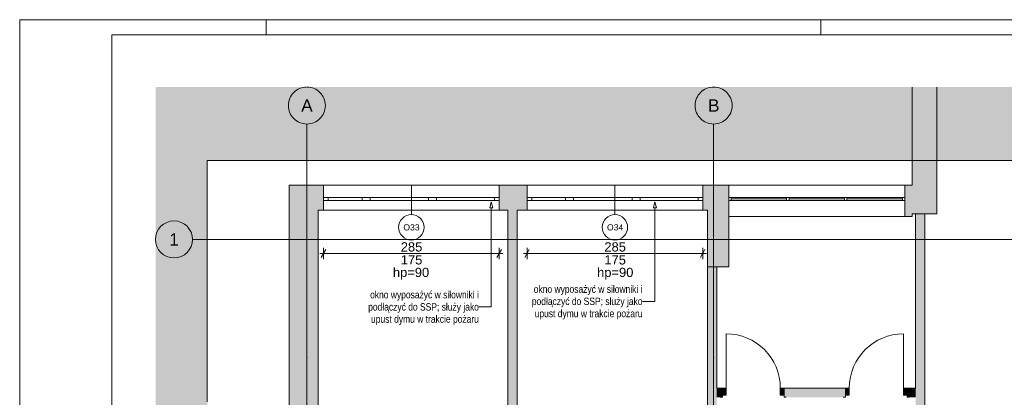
# Paper-space layout 'A-37 RZUT - PIĘTRO 7' of a CAD drawing. Header units: millimetres. Extents: x 0 to 800, y 0 to 500.
# Tile 5 of 14: x 0 to 319, y 378 to 500. Entities that reach past the tile are written whole.
import ezdxf
from ezdxf.xclip import XClip

# ---------------------------------------------------------------- set-up
doc = ezdxf.new("R2010")
doc.units = ezdxf.units.MM
doc.header["$MEASUREMENT"] = 0
doc.header["$XCLIPFRAME"] = 0
doc.linetypes.add('DASHDOTX2', pattern=[1000, 500, -250, 0, -250])
doc.linetypes.add('PRZERYWANA_DU_A', pattern=[550, 350, -200])
for name, color, linetype, lineweight in [('0_Nr_pióra__2', 8, 'Continuous', 13), ('A_Arkusz_Nr_pióra__1', 7, 'Continuous', 20), ('A_wymiary_Nr_pióra__1', 7, 'Continuous', 20), ('A_wymiary_Nr_pióra__2', 8, 'Continuous', 13), ('A_ściany_Nr_pióra__1', 7, 'Continuous', 20), ('Drzwi Archicad_Nr_pióra__1', 7, 'Continuous', 20), ('Okna Archicada_Nr_pióra__3', 252, 'Continuous', 13), ('Znaczniki okien Archicada_Nr_pióra__3', 252, 'Continuous', 13)]:
    doc.layers.add(name, color=color, linetype=linetype, lineweight=lineweight)
for name, color, linetype, lineweight, true_color in [('A_Arkusz_Nr_pióra__237', 7, 'Continuous', 5, 0x343434), ('A_opis_Nr_pióra__255', 7, 'Continuous', 15, 0x242424), ('A_opis_Nr_pióra__8', 7, 'Continuous', 13, 0x4c4c4c), ('A_osie_Nr_pióra__16', 7, 'Continuous', 5, 0x0f0f0f), ('A_osie_Nr_pióra__76', 7, 'Continuous', 5, 0x2d2d2d), ('A_ściany_Nr_pióra__19', 7, 'Continuous', 5, 0x191919), ('Okna Archicada_Nr_pióra__19', 7, 'Continuous', 5, 0x191919)]:
    doc.layers.add(name, color=color, linetype=linetype, lineweight=lineweight, true_color=true_color)
for name, color, linetype in [('A_podrys', 7, 'Continuous'), ('A_ściany', 7, 'Continuous'), ('Drzwi Archicad', 7, 'Continuous')]:
    doc.layers.add(name, color=color, linetype=linetype)
doc.styles.add('STYL_AUTOMATYCZNY_1', font='arial.ttf')
doc.styles.add('STYL_AUTOMATYCZNY_2', font='ARIALN.TTF')
doc.styles.add('STYL_AUTOMATYCZNY_5', font='arial.ttf')

# ---------------------------------------------------------------- blocks, each defined once
blk = doc.blocks.new('Rysunek_1_1', base_point=(-3193.41, -631.4))
at = {"linetype": 'Continuous', "lineweight": 0, "true_color": 0x484848}
blk.add_hatch(color=251, dxfattribs=at).paths.add_polyline_path([(44.07, 126.75), (60.84, 126.75), (60.84, 454.37), (374.97, 454.37), (374.97, 316.75), (544.97, 316.75), (544.97, 478.17), (44.07, 478.17)])
at = {"layer": 'A_ściany', "linetype": 'Continuous', "lineweight": 0, "true_color": 0x000000}
for points in [[(297.56, 478.17), (289.56, 478.17), (289.56, 437.09), (297.56, 437.09)], [(87.44, 446.37), (87.44, 306.41), (96.84, 306.41), (96.84, 438.27)], [(87.44, 446.37), (96.84, 438.27), (98.59, 438.27), (98.59, 446.37)], [(155.59, 446.37), (155.59, 438.27), (164.65, 438.27), (164.65, 446.37)], [(223.17, 446.37), (221.65, 446.37), (221.65, 438.27), (223.17, 438.27)], [(223.17, 446.37), (223.17, 436.13), (230.09, 436.13), (230.09, 446.37)], [(287.21, 446.37), (287.21, 436.13), (289.56, 436.13), (289.56, 446.37)], [(158.38, 438.27), (158.38, 324.57), (161.38, 324.57), (161.38, 438.27)], [(230.09, 419.91), (230.09, 436.13), (223.17, 436.13), (223.17, 419.91)], [(290.69, 364.35), (293.69, 364.35), (293.69, 437.09), (290.69, 437.09)], [(223.17, 419.91), (223.17, 324.57), (226.17, 324.57), (226.17, 419.91)], [(226.17, 380.55), (226.17, 377.55), (228.01, 377.55), (228.01, 380.55)], [(248.01, 380.55), (248.01, 377.55), (267.99, 377.55), (267.99, 380.55)], [(290.69, 380.55), (287.99, 380.55), (287.99, 377.55), (290.69, 377.55)]]:
    blk.add_hatch(color=18, dxfattribs=at).paths.add_polyline_path(points)
at = {"layer": 'Drzwi Archicad', "linetype": 'Continuous', "lineweight": 0, "true_color": 0xfdfdfd}
for points in [[(228.01, 380.55), (228.01, 378.25), (229.21, 378.25), (229.21, 380.55)], [(248.01, 378.25), (248.01, 380.55), (246.81, 380.55), (246.81, 378.25)], [(267.99, 378.25), (269.19, 378.25), (269.19, 380.55), (267.99, 380.55)], [(287.99, 380.55), (286.79, 380.55), (286.79, 378.25), (287.99, 378.25)]]:
    blk.add_hatch(color=7, dxfattribs=at).paths.add_polyline_path(points)
at = {"layer": '0_Nr_pióra__2', "color": 8, "linetype": 'PRZERYWANA_DU_A', "lineweight": 13, "ltscale": 2, "flags": 128}
blk.add_lwpolyline([(544.97, 316.75), (374.97, 316.75), (374.97, 454.37), (60.84, 454.37), (60.84, 126.75)], dxfattribs=at)
at = {"layer": 'A_opis_Nr_pióra__255', "color": 250, "linetype": 'Continuous', "lineweight": 15, "ltscale": 2, "true_color": 0x242424}
for p, q in [((153.02, 440.89), (152.52, 439.03)), ((153.52, 439.03), (152.52, 439.03)), ((153.02, 440.89), (153.52, 439.03)), ((153.02, 439.03), (153.02, 406.85)), ((206.13, 440.89), (205.63, 439.03)), ((206.63, 439.03), (205.63, 439.03)), ((206.13, 440.89), (206.63, 439.03)), ((206.13, 439.03), (206.13, 408.64)), ((153.02, 406.85), (149, 406.85)), ((206.13, 408.64), (202.1, 408.64))]:
    blk.add_line(p, q, dxfattribs=at)
at = {"layer": 'A_osie_Nr_pióra__16', "color": 250, "linetype": 'DASHDOTX2', "lineweight": 5, "ltscale": 2, "true_color": 0x0f0f0f}
for p, q in [((93.18, 390.39), (93.18, 466.17)), ((225.18, 390.39), (225.18, 466.17)), ((96.57, 428.75), (56.07, 428.75)), ((544.97, 428.75), (96.57, 428.75)), ((96.57, 428.75), (96.57, 428.75)), ((93.18, 390.39), (93.18, 126.75)), ((225.18, 390.39), (225.18, 126.75))]:
    blk.add_line(p, q, dxfattribs=at)
for p in [(96.57, 428.75), (93.18, 390.39), (93.18, 390.39), (225.18, 390.39), (225.18, 390.39)]:
    blk.add_point(p, dxfattribs=at)
at = {"layer": 'A_osie_Nr_pióra__76', "color": 250, "linetype": 'Continuous', "lineweight": 5, "ltscale": 2, "true_color": 0x2d2d2d}
for centre in [(93.18, 472.17), (225.18, 472.17), (50.07, 428.75)]:
    blk.add_circle(centre, 6, dxfattribs=at)
at = {"layer": 'A_wymiary_Nr_pióra__1', "color": 7, "linetype": 'Continuous', "lineweight": 20, "ltscale": 2}
for p, q in [((99.31, 425.43), (97.87, 422.93)), ((154.87, 422.93), (156.31, 425.43)), ((165.37, 425.43), (163.93, 422.93)), ((220.93, 422.93), (222.37, 425.43))]:
    blk.add_line(p, q, dxfattribs=at)
at = {"layer": 'A_wymiary_Nr_pióra__2', "color": 8, "linetype": 'Continuous', "lineweight": 13, "ltscale": 2}
for p, q in [((98.59, 422.31), (98.59, 426.06)), ((155.59, 422.31), (155.59, 426.06)), ((164.65, 422.31), (164.65, 426.06)), ((221.65, 422.31), (221.65, 426.06)), ((97.37, 424.18), (98.59, 424.18)), ((98.59, 424.18), (155.59, 424.18)), ((155.59, 424.18), (156.81, 424.18)), ((163.43, 424.18), (164.65, 424.18)), ((164.65, 424.18), (221.65, 424.18)), ((221.65, 424.18), (222.87, 424.18))]:
    blk.add_line(p, q, dxfattribs=at)
at = {"layer": 'A_ściany_Nr_pióra__1', "color": 7, "linetype": 'Continuous', "lineweight": 20, "ltscale": 2}
for p, q in [((98.59, 446.37), (98.59, 442.37)), ((155.59, 446.37), (155.59, 442.37)), ((164.65, 446.37), (164.65, 442.37)), ((221.65, 446.37), (221.65, 442.37)), ((230.09, 436.13), (230.09, 446.37)), ((287.21, 436.13), (287.21, 446.37)), ((98.59, 442.37), (98.59, 441.37)), ((98.59, 441.37), (98.59, 438.27)), ((155.59, 442.37), (155.59, 441.37)), ((155.59, 441.37), (155.59, 438.27)), ((164.65, 442.37), (164.65, 441.37)), ((164.65, 441.37), (164.65, 438.27)), ((221.65, 442.37), (221.65, 441.37)), ((221.65, 441.37), (221.65, 438.27)), ((228.01, 380.55), (227.07, 380.55)), ((228.01, 380.55), (228.01, 378.25)), ((248.01, 380.55), (248.95, 380.55)), ((248.01, 380.55), (248.01, 378.25)), ((267.99, 380.55), (267.05, 380.55)), ((267.99, 380.55), (267.99, 378.25)), ((287.99, 380.55), (288.93, 380.55)), ((287.99, 380.55), (287.99, 378.25)), ((228.01, 377.55), (227.27, 377.55)), ((228.01, 378.25), (228.01, 377.55)), ((248.01, 378.25), (248.01, 377.55)), ((248.01, 377.55), (248.75, 377.55)), ((267.99, 377.55), (267.25, 377.55)), ((267.99, 378.25), (267.99, 377.55)), ((287.99, 378.25), (287.99, 377.55)), ((287.99, 377.55), (288.73, 377.55))]:
    blk.add_line(p, q, dxfattribs=at)
at = {"layer": 'A_ściany_Nr_pióra__1', "color": 7, "linetype": 'Continuous', "lineweight": 20, "ltscale": 2, "flags": 128}
for points in [[(289.56, 478.17), (289.56, 446.37)], [(297.56, 437.09), (297.56, 478.17)], [(87.44, 446.37), (87.44, 306.41)], [(98.59, 446.37), (87.44, 446.37)], [(164.65, 446.37), (155.59, 446.37)], [(223.17, 446.37), (221.65, 446.37)], [(230.09, 446.37), (223.17, 446.37)], [(289.56, 446.37), (287.21, 446.37)], [(96.84, 324.57), (96.84, 438.27)], [(96.84, 438.27), (98.59, 438.27)], [(155.59, 438.27), (158.38, 438.27)], [(158.38, 438.27), (158.38, 324.57)], [(161.38, 438.27), (164.65, 438.27)], [(161.38, 324.57), (161.38, 438.27)], [(221.65, 438.27), (223.17, 438.27)], [(223.17, 438.27), (223.17, 436.13)], [(223.17, 436.13), (223.17, 419.91)], [(230.09, 419.91), (230.09, 436.13)], [(287.21, 436.13), (289.56, 436.13)], [(289.56, 436.13), (289.56, 437.09)], [(289.56, 437.09), (297.56, 437.09)], [(293.69, 437.09), (290.69, 437.09)], [(290.69, 437.09), (290.69, 380.55)], [(293.69, 364.35), (293.69, 437.09)], [(223.17, 419.91), (230.09, 419.91)], [(223.17, 419.91), (223.17, 324.57)], [(226.17, 419.91), (223.17, 419.91)], [(226.17, 380.55), (226.17, 419.91)], [(228.01, 380.55), (226.17, 380.55)], [(267.99, 380.55), (248.01, 380.55)], [(290.69, 380.55), (287.99, 380.55)]]:
    blk.add_lwpolyline(points, dxfattribs=at)
at = {"layer": 'A_ściany_Nr_pióra__19', "color": 250, "linetype": 'Continuous', "lineweight": 5, "ltscale": 2, "true_color": 0x191919}
for p, q in [((287.21, 446.37), (230.09, 446.37)), ((230.09, 436.13), (287.21, 436.13))]:
    blk.add_line(p, q, dxfattribs=at)
at = {"layer": 'Drzwi Archicad_Nr_pióra__1', "color": 7, "linetype": 'Continuous', "lineweight": 20, "ltscale": 2}
for p, q in [((229.21, 380.55), (229.21, 398.15)), ((286.79, 380.55), (286.79, 398.15)), ((228.01, 380.55), (227.07, 380.55)), ((228.01, 380.55), (227.07, 380.55)), ((228.01, 380.55), (229.21, 380.55)), ((228.01, 378.25), (228.01, 380.55)), ((228.01, 380.55), (228.01, 378.25)), ((228.01, 380.55), (228.01, 378.25)), ((229.21, 380.55), (229.21, 378.25)), ((246.81, 378.25), (246.81, 380.55)), ((246.81, 380.55), (248.01, 380.55)), ((248.01, 380.55), (248.01, 378.25)), ((248.01, 380.55), (248.01, 378.25)), ((248.01, 380.55), (248.01, 378.25)), ((248.01, 380.55), (248.95, 380.55)), ((248.01, 380.55), (248.95, 380.55)), ((267.99, 380.55), (267.05, 380.55)), ((267.99, 380.55), (267.05, 380.55)), ((269.19, 380.55), (267.99, 380.55)), ((267.99, 380.55), (267.99, 378.25)), ((267.99, 380.55), (267.99, 378.25)), ((267.99, 380.55), (267.99, 378.25)), ((269.19, 378.25), (269.19, 380.55)), ((287.99, 380.55), (286.79, 380.55)), ((286.79, 380.55), (286.79, 378.25)), ((287.99, 378.25), (287.99, 380.55)), ((287.99, 380.55), (287.99, 378.25)), ((287.99, 380.55), (287.99, 378.25)), ((287.99, 380.55), (288.93, 380.55)), ((287.99, 380.55), (288.93, 380.55)), ((228.01, 377.55), (227.27, 377.55)), ((228.01, 377.55), (227.27, 377.55)), ((229.21, 378.25), (228.01, 378.25)), ((228.01, 378.25), (228.01, 377.55)), ((228.01, 378.25), (228.01, 377.55)), ((248.01, 378.25), (246.81, 378.25)), ((248.01, 378.25), (248.01, 377.55)), ((248.01, 378.25), (248.01, 377.55)), ((248.01, 377.55), (248.75, 377.55)), ((248.01, 377.55), (248.75, 377.55)), ((267.99, 377.55), (267.25, 377.55)), ((267.99, 377.55), (267.25, 377.55)), ((267.99, 378.25), (269.19, 378.25)), ((267.99, 378.25), (267.99, 377.55)), ((267.99, 378.25), (267.99, 377.55)), ((286.79, 378.25), (287.99, 378.25)), ((287.99, 378.25), (287.99, 377.55)), ((287.99, 378.25), (287.99, 377.55)), ((287.99, 377.55), (288.73, 377.55)), ((287.99, 377.55), (288.73, 377.55))]:
    blk.add_line(p, q, dxfattribs=at)
for centre, start, end in [((229.21, 380.55), 0, 90), ((286.79, 380.55), 90, 180)]:
    blk.add_arc(centre, 17.6, start, end, dxfattribs=at)
at = {"layer": 'Okna Archicada_Nr_pióra__19', "color": 250, "linetype": 'Continuous', "lineweight": 5, "ltscale": 2, "true_color": 0x191919}
for p, q in [((230.09, 441.37), (230.09, 442.37)), ((230.09, 442.37), (287.21, 442.37)), ((287.21, 441.37), (230.09, 441.37)), ((230.89, 442.37), (230.89, 441.37)), ((248.86, 441.87), (230.89, 441.87)), ((248.86, 442.37), (248.86, 441.37)), ((249.66, 442.37), (249.66, 441.37)), ((267.64, 441.87), (249.66, 441.87)), ((267.64, 442.37), (267.64, 441.37)), ((268.44, 442.37), (268.44, 441.37)), ((286.41, 441.87), (268.44, 441.87)), ((286.41, 442.37), (286.41, 441.37)), ((287.21, 442.37), (287.21, 441.37))]:
    blk.add_line(p, q, dxfattribs=at)
at = {"layer": 'Okna Archicada_Nr_pióra__3', "color": 252, "linetype": 'Continuous', "lineweight": 13, "ltscale": 2}
for p, q in [((98.59, 446.37), (155.59, 446.37)), ((98.59, 446.37), (98.59, 442.37)), ((155.59, 446.37), (155.59, 442.37)), ((164.65, 446.37), (221.65, 446.37)), ((164.65, 446.37), (164.65, 442.37)), ((221.65, 446.37), (221.65, 442.37)), ((98.59, 442.37), (100.09, 442.37)), ((98.59, 442.37), (98.59, 441.37)), ((98.59, 442.37), (98.59, 441.37)), ((100.09, 441.37), (98.59, 441.37)), ((98.59, 441.37), (98.59, 438.27)), ((100.09, 442.37), (100.09, 441.37)), ((100.09, 442.37), (111.09, 442.37)), ((111.09, 441.37), (100.09, 441.37)), ((111.09, 441.37), (111.09, 442.37)), ((111.09, 442.37), (112.39, 442.37)), ((112.39, 441.37), (111.09, 441.37)), ((112.39, 442.37), (113.69, 442.37)), ((113.69, 441.37), (112.39, 441.37)), ((113.69, 442.37), (113.69, 441.37)), ((113.69, 442.37), (132.69, 442.37)), ((132.69, 441.37), (113.69, 441.37)), ((132.69, 441.37), (132.69, 442.37)), ((132.69, 442.37), (133.99, 442.37)), ((133.99, 441.37), (132.69, 441.37)), ((133.99, 442.37), (135.29, 442.37)), ((135.29, 441.37), (133.99, 441.37)), ((135.29, 442.37), (135.29, 441.37)), ((135.29, 442.37), (154.09, 442.37)), ((154.09, 441.37), (135.29, 441.37)), ((154.09, 441.37), (154.09, 442.37)), ((154.09, 442.37), (155.59, 442.37)), ((155.59, 441.37), (154.09, 441.37)), ((155.59, 442.37), (155.59, 441.37)), ((155.59, 442.37), (155.59, 441.37)), ((155.59, 441.37), (155.59, 438.27)), ((164.65, 442.37), (166.15, 442.37)), ((164.65, 442.37), (164.65, 441.37)), ((164.65, 442.37), (164.65, 441.37)), ((166.15, 441.37), (164.65, 441.37)), ((164.65, 441.37), (164.65, 438.27)), ((166.15, 442.37), (166.15, 441.37)), ((166.15, 442.37), (177.15, 442.37)), ((177.15, 441.37), (166.15, 441.37)), ((177.15, 441.37), (177.15, 442.37)), ((177.15, 442.37), (178.45, 442.37)), ((178.45, 441.37), (177.15, 441.37)), ((178.45, 442.37), (179.75, 442.37)), ((179.75, 441.37), (178.45, 441.37)), ((179.75, 442.37), (179.75, 441.37)), ((179.75, 442.37), (198.75, 442.37)), ((198.75, 441.37), (179.75, 441.37)), ((198.75, 441.37), (198.75, 442.37)), ((198.75, 442.37), (200.05, 442.37)), ((200.05, 441.37), (198.75, 441.37)), ((200.05, 442.37), (201.35, 442.37)), ((201.35, 441.37), (200.05, 441.37)), ((201.35, 442.37), (201.35, 441.37)), ((201.35, 442.37), (220.15, 442.37)), ((220.15, 441.37), (201.35, 441.37)), ((220.15, 441.37), (220.15, 442.37)), ((220.15, 442.37), (221.65, 442.37)), ((221.65, 441.37), (220.15, 441.37)), ((221.65, 442.37), (221.65, 441.37)), ((221.65, 442.37), (221.65, 441.37)), ((221.65, 441.37), (221.65, 438.27)), ((98.59, 438.27), (155.59, 438.27)), ((164.65, 438.27), (221.65, 438.27))]:
    blk.add_line(p, q, dxfattribs=at)
at = {"layer": 'Znaczniki okien Archicada_Nr_pióra__3', "color": 252, "linetype": 'Continuous', "lineweight": 13, "ltscale": 2}
for p, q in [((127.09, 436.79), (127.09, 446.37)), ((193.15, 436.79), (193.15, 446.37))]:
    blk.add_line(p, q, dxfattribs=at)
for centre, start, end in [((127.09, 432.67), 0, 180), ((193.15, 432.67), 0, 180), ((127.09, 432.67), 180, 0), ((193.15, 432.67), 180, 0)]:
    blk.add_arc(centre, 4.12, start, end, dxfattribs=at)
at = {"layer": 'A_opis_Nr_pióra__8', "color": 251, "linetype": 'Continuous', "lineweight": 13, "true_color": 0x4c4c4c, "char_height": 2.4, "width": 36.3149, "attachment_point": 6, "line_spacing_factor": 0.987309, "style": 'STYL_AUTOMATYCZNY_2'}
for insert in [(202.1, 408.31), (149, 406.51)]:
    blk.add_mtext('\\A1;{\\pqr;\\fArial Narrow|b0|i0|c238|p0;\\W1.000000;okno wyposażyć w siłowniki i podłączyć do SSP; służy jako upust dymu w trakcie pożaru}', dxfattribs=dict(at, insert=insert))
at = {"layer": 'A_osie_Nr_pióra__76', "color": 250, "linetype": 'Continuous', "lineweight": 5, "true_color": 0x2d2d2d, "char_height": 4, "attachment_point": 1, "style": 'STYL_AUTOMATYCZNY_1'}
for s, insert in [('\\A1;{\\pql;\\pt0;\\fArial|b0|i0|c238|p0;\\W1.000000;A}', (91.35, 474.17)), ('\\A1;{\\pql;\\pt0;\\fArial|b0|i0|c238|p0;\\W1.000000;B}', (223.35, 474.17)), ('\\A1;{\\pql;\\pt0;\\fArial|b0|i0|c238|p0;\\W1.000000;1}', (48.54, 430.75))]:
    blk.add_mtext(s, dxfattribs=dict(at, insert=insert))
at = {"layer": 'A_wymiary_Nr_pióra__1', "color": 7, "linetype": 'Continuous', "lineweight": 20, "char_height": 3, "width": 6.8645, "attachment_point": 7, "style": 'STYL_AUTOMATYCZNY_5'}
for s, insert in [('\\A1;{\\pql;\\fArial|b0|i0|c238|p0;\\W1.000000;285}', (123.66, 424.78)), ('\\A1;{\\pql;\\fArial|b0|i0|c238|p0;\\W1.000000;285}', (189.72, 424.78)), ('\\A1;{\\pql;\\fArial|b0|i0|c238|p0;\\W1.000000;175}', (123.66, 420.58)), ('\\A1;{\\pql;\\fArial|b0|i0|c238|p0;\\W1.000000;175}', (189.72, 420.58))]:
    blk.add_mtext(s, dxfattribs=dict(at, insert=insert))
at = {"layer": 'A_wymiary_Nr_pióra__1', "color": 7, "linetype": 'Continuous', "lineweight": 20, "char_height": 3, "attachment_point": 2, "style": 'STYL_AUTOMATYCZNY_5'}
for insert in [(126.99, 419.55), (193.25, 419.55)]:
    blk.add_mtext('\\A1;{\\pqc;\\fArial|b0|i0|c238|p0;\\W1.000000;hp=90}', dxfattribs=dict(at, insert=insert))
at = {"layer": 'Znaczniki okien Archicada_Nr_pióra__3', "color": 252, "linetype": 'Continuous', "lineweight": 13, "char_height": 2, "attachment_point": 7, "style": 'STYL_AUTOMATYCZNY_1'}
for s, insert in [('\\A1;{\\pql;\\pt2;\\fArial|b0|i0|c238|p0;\\W1.000000;O33}', (124.5, 431.63)), ('\\A1;{\\pql;\\pt2;\\fArial|b0|i0|c238|p0;\\W1.000000;O34}', (190.56, 431.63))]:
    blk.add_mtext(s, dxfattribs=dict(at, insert=insert))

psp = doc.layouts.new('A-37 RZUT - PIĘTRO 7')

# ---------------------------------------------------------------- linework, layer by layer
at = {"layer": 'A_Arkusz_Nr_pióra__1', "color": 7, "linetype": 'Continuous', "lineweight": 20}
for p, q in [((795.1, 495.1), (29.9, 495.1)), ((29.9, 495.1), (29.9, 4.9))]:
    psp.add_line(p, q, dxfattribs=at)
at = {"layer": 'A_Arkusz_Nr_pióra__1', "color": 7, "linetype": 'Continuous', "lineweight": 20, "flags": 128}
psp.add_lwpolyline([(0, 500), (800, 500), (800, 0), (0, 0)], close=True, dxfattribs=at)
at = {"layer": 'A_Arkusz_Nr_pióra__237', "color": 250, "linetype": 'Continuous', "lineweight": 5, "true_color": 0x343434}
for p, q in [((80, 495.1), (80, 500)), ((260, 495.1), (260, 500))]:
    psp.add_line(p, q, dxfattribs=at)

# ---------------------------------------------------------------- block references
at = {"layer": 'A_podrys', "color": 37, "linetype": 'Continuous', "lineweight": 5, "true_color": 0x656532}
ref = psp.add_blockref('Rysunek_1_1', (-3193.41, -631.4), dxfattribs=at)
XClip(ref).set_block_clipping_path([(44.069637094, 126.7487186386), (544.9695795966, 478.1668323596)])

doc.saveas('drawing.dxf')
